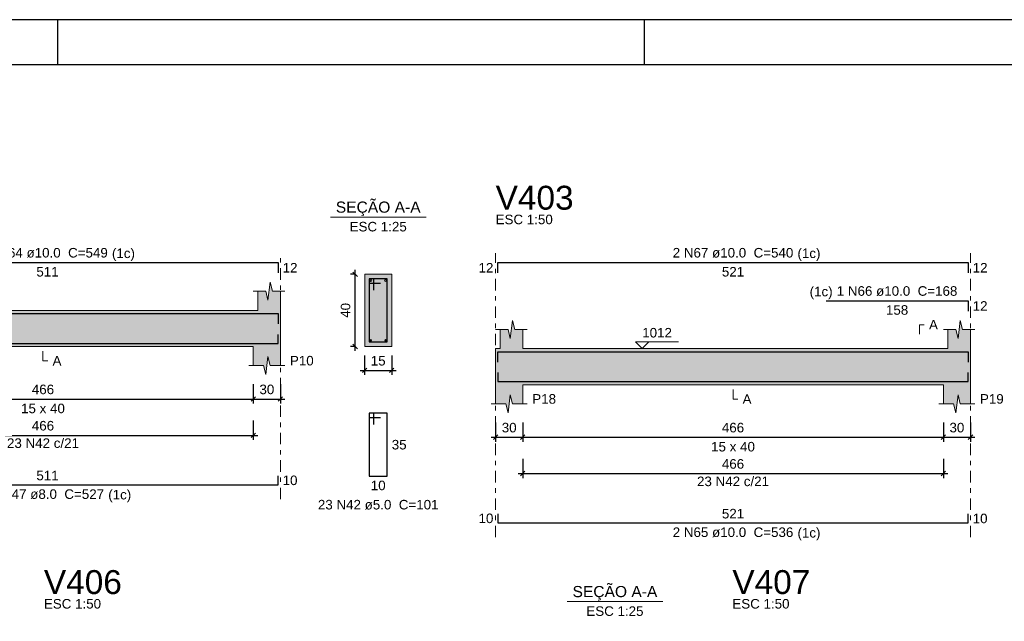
# Model space of a CAD drawing. Header units: millimetres. Extents: x 0 to 84.1, y 0 to 59.4.
# Tile 11 of 16: x 20.3 to 42.1, y 46.1 to 59.4. Entities that reach past the tile are written whole.
import ezdxf

# ---------------------------------------------------------------- set-up
doc = ezdxf.new("R2010")
doc.units = ezdxf.units.MM
doc.header["$MEASUREMENT"] = 0
doc.linetypes.add('DASHDOT', pattern=[2.54, 1.27, -0.635, 0, -0.635])
doc.linetypes.add('NULL', pattern=[0])
doc.layers.get('0').update_dxf_attribs({"lineweight": 18})
for name, color, linetype, lineweight in [('Descrição da armadura', 7, 'Continuous', 0), ('DT-Barras na forma', 2, 'Continuous', 30), ('DT-Barras no corte', 5, 'Continuous', 5), ('DT-Barras rebatidas', 2, 'Continuous', 30), ('DT-Cotas', 9, 'Continuous', 5), ('DT-Forma', 5, 'Continuous', 5), ('DT-Hachura forma vigas', 254, 'Continuous', 5), ('DT-Hachura seção vigas', 254, 'Continuous', 5), ('DT-Pontilhado', 9, 'DASHDOT', 5), ('DT-Textos', 7, 'Continuous', 5), ('DT-Título', 3, 'Continuous', 20), ('Textos armaduras', 7, 'Continuous', 0)]:
    doc.layers.add(name, color=color, linetype=linetype, lineweight=lineweight)
doc.layers.add('SEDUC_MARF', color=1, linetype='Continuous')
doc.layers.add('SEDUC_MARGG', color=7, linetype='Continuous')
doc.styles.add('Arial', font='txt')
doc.dimstyles.new('UM_25.000000', dxfattribs={"dimtxt": 0.18, "dimasz": 0.1, "dimexe": 0.1, "dimexo": 0.2, "dimgap": 0, "dimtad": 1, "dimtih": 1, "dimtoh": 1, "dimdec": 1, "dimlfac": 25, "dimzin": 0, "dimdsep": 46, "dimtxsty": 'Standard', "dimcen": 0.09, "dimdle": 0.1, "dimadec": 1, "dimazin": 2, "dimtfac": 1, "dimtdec": 4, "dimtofl": 0, "dimtmove": 0, "dimatfit": 3, "dimfxl": 1, "dimtolj": 1, "dimarcsym": 0})
doc.dimstyles.new('UM_50.000000', dxfattribs={"dimtxt": 0.18, "dimasz": 0.1, "dimexe": 0.1, "dimexo": 0.2, "dimgap": 0, "dimtad": 1, "dimtih": 1, "dimtoh": 1, "dimdec": 1, "dimlfac": 50, "dimzin": 0, "dimdsep": 46, "dimtxsty": 'Standard', "dimcen": 0.09, "dimdle": 0.1, "dimadec": 1, "dimazin": 2, "dimtfac": 1, "dimtdec": 4, "dimtofl": 0, "dimtmove": 0, "dimatfit": 3, "dimfxl": 1, "dimtolj": 1, "dimarcsym": 0})

# ---------------------------------------------------------------- blocks, each defined once
blk = doc.blocks.new('_Oblique')
at = {"color": 0, "linetype": 'ByBlock', "lineweight": -2}
blk.add_line((-0.5, -0.5), (0.5, 0.5), dxfattribs=at)
blk = doc.blocks.new('*D13')
at = {"layer": 'Defpoints', "color": 0}
for p in [(16.119, 51.522), (25.44, 51.522), (25.44, 50.992)]:
    blk.add_point(p, dxfattribs=at)
at = {"layer": 'DT-Cotas', "color": 0, "lineweight": -2}
for p, q in [((16.119, 51.322), (16.119, 50.892)), ((25.44, 51.322), (25.44, 50.892)), ((16.019, 50.992), (25.54, 50.992))]:
    blk.add_line(p, q, dxfattribs=at)
at = {"layer": 'DT-Cotas', "color": 0, "lineweight": -2, "xscale": 0.1, "yscale": 0.1, "zscale": 0.1, "rotation": 180}
blk.add_blockref('_Oblique', (16.119, 50.992), dxfattribs=at)
at = {"layer": 'DT-Cotas', "color": 0, "lineweight": -2, "xscale": 0.1, "yscale": 0.1, "zscale": 0.1}
blk.add_blockref('_Oblique', (25.44, 50.992), dxfattribs=at)
at = {"layer": 'DT-Cotas', "color": 7, "insert": (20.779, 51.204), "char_height": 0.2118, "attachment_point": 5, "rotation": 0.0057, "style": 'Arial'}
blk.add_mtext('\\A1;466', dxfattribs=at)
blk = doc.blocks.new('*D14')
at = {"layer": 'Defpoints', "color": 0}
for p in [(25.44, 51.522), (26.04, 51.522), (26.04, 50.992)]:
    blk.add_point(p, dxfattribs=at)
at = {"layer": 'DT-Cotas', "color": 0, "lineweight": -2}
for p, q in [((25.44, 51.322), (25.44, 50.892)), ((26.04, 51.322), (26.04, 50.892)), ((25.34, 50.992), (26.14, 50.992))]:
    blk.add_line(p, q, dxfattribs=at)
at = {"layer": 'DT-Cotas', "color": 0, "lineweight": -2, "xscale": 0.1, "yscale": 0.1, "zscale": 0.1, "rotation": 180}
blk.add_blockref('_Oblique', (25.44, 50.992), dxfattribs=at)
at = {"layer": 'DT-Cotas', "color": 0, "lineweight": -2, "xscale": 0.1, "yscale": 0.1, "zscale": 0.1}
blk.add_blockref('_Oblique', (26.04, 50.992), dxfattribs=at)
at = {"layer": 'DT-Cotas', "color": 7, "insert": (25.74, 51.204), "char_height": 0.2118, "attachment_point": 5, "rotation": 0.0057, "style": 'Arial'}
blk.add_mtext('\\A1;30', dxfattribs=at)
blk = doc.blocks.new('*D15')
at = {"layer": 'Defpoints', "color": 0}
for p in [(27.695, 53.757), (27.907, 53.757), (27.907, 52.157)]:
    blk.add_point(p, dxfattribs=at)
at = {"layer": 'DT-Cotas', "color": 0, "lineweight": -2}
for p, q in [((27.707, 53.757), (27.595, 53.757)), ((27.695, 52.057), (27.695, 53.857)), ((27.707, 52.157), (27.595, 52.157))]:
    blk.add_line(p, q, dxfattribs=at)
at = {"layer": 'DT-Cotas', "color": 0, "lineweight": -2, "xscale": 0.1, "yscale": 0.1, "zscale": 0.1}
for p, rotation in [((27.695, 53.757), 90), ((27.695, 52.157), 270)]:
    blk.add_blockref('_Oblique', p, dxfattribs=dict(at, rotation=rotation))
at = {"layer": 'DT-Cotas', "color": 7, "insert": (27.484, 52.957), "char_height": 0.2118, "attachment_point": 5, "rotation": 90, "style": 'Arial'}
blk.add_mtext('\\A1;40', dxfattribs=at)
blk = doc.blocks.new('*D16')
at = {"layer": 'Defpoints', "color": 0}
for p in [(27.907, 52.157), (28.507, 52.157), (28.507, 51.627)]:
    blk.add_point(p, dxfattribs=at)
at = {"layer": 'DT-Cotas', "color": 0, "lineweight": -2}
for p, q in [((27.907, 51.957), (27.907, 51.527)), ((28.507, 51.957), (28.507, 51.527)), ((27.807, 51.627), (28.607, 51.627))]:
    blk.add_line(p, q, dxfattribs=at)
at = {"layer": 'DT-Cotas', "color": 0, "lineweight": -2, "xscale": 0.1, "yscale": 0.1, "zscale": 0.1, "rotation": 180}
blk.add_blockref('_Oblique', (27.907, 51.627), dxfattribs=at)
at = {"layer": 'DT-Cotas', "color": 0, "lineweight": -2, "xscale": 0.1, "yscale": 0.1, "zscale": 0.1}
blk.add_blockref('_Oblique', (28.507, 51.627), dxfattribs=at)
at = {"layer": 'DT-Cotas', "color": 7, "insert": (28.207, 51.839), "char_height": 0.2118, "attachment_point": 5, "rotation": 0.0057, "style": 'Arial'}
blk.add_mtext('\\A1;15', dxfattribs=at)
blk = doc.blocks.new('*D17')
at = {"layer": 'Defpoints', "color": 0}
for p in [(16.119, 50.717), (25.44, 50.717), (25.44, 50.187)]:
    blk.add_point(p, dxfattribs=at)
at = {"layer": 'DT-Cotas', "color": 0, "lineweight": -2}
for p, q in [((16.119, 50.517), (16.119, 50.087)), ((25.44, 50.517), (25.44, 50.087)), ((16.019, 50.187), (25.54, 50.187))]:
    blk.add_line(p, q, dxfattribs=at)
at = {"layer": 'DT-Cotas', "color": 0, "lineweight": -2, "xscale": 0.1, "yscale": 0.1, "zscale": 0.1, "rotation": 180}
blk.add_blockref('_Oblique', (16.119, 50.187), dxfattribs=at)
at = {"layer": 'DT-Cotas', "color": 0, "lineweight": -2, "xscale": 0.1, "yscale": 0.1, "zscale": 0.1}
blk.add_blockref('_Oblique', (25.44, 50.187), dxfattribs=at)
at = {"layer": 'DT-Cotas', "color": 7, "insert": (20.779, 50.399), "char_height": 0.2118, "attachment_point": 5, "rotation": 0.0057, "style": 'Arial'}
blk.add_mtext('\\A1;466', dxfattribs=at)
blk = doc.blocks.new('*D18')
at = {"layer": 'Defpoints', "color": 0}
for p in [(30.809, 50.674), (31.409, 50.674), (31.409, 50.145)]:
    blk.add_point(p, dxfattribs=at)
at = {"layer": 'DT-Cotas', "color": 0, "lineweight": -2}
for p, q in [((30.809, 50.474), (30.809, 50.045)), ((31.409, 50.474), (31.409, 50.045)), ((30.709, 50.145), (31.509, 50.145))]:
    blk.add_line(p, q, dxfattribs=at)
at = {"layer": 'DT-Cotas', "color": 0, "lineweight": -2, "xscale": 0.1, "yscale": 0.1, "zscale": 0.1, "rotation": 180}
blk.add_blockref('_Oblique', (30.809, 50.145), dxfattribs=at)
at = {"layer": 'DT-Cotas', "color": 0, "lineweight": -2, "xscale": 0.1, "yscale": 0.1, "zscale": 0.1}
blk.add_blockref('_Oblique', (31.409, 50.145), dxfattribs=at)
at = {"layer": 'DT-Cotas', "color": 7, "insert": (31.109, 50.357), "char_height": 0.2118, "attachment_point": 5, "rotation": 0.0057, "style": 'Arial'}
blk.add_mtext('\\A1;30', dxfattribs=at)
blk = doc.blocks.new('*D19')
at = {"layer": 'Defpoints', "color": 0}
for p in [(31.409, 50.674), (40.73, 50.674), (40.73, 50.145)]:
    blk.add_point(p, dxfattribs=at)
at = {"layer": 'DT-Cotas', "color": 0, "lineweight": -2}
for p, q in [((31.409, 50.474), (31.409, 50.045)), ((40.73, 50.474), (40.73, 50.045)), ((31.309, 50.145), (40.83, 50.145))]:
    blk.add_line(p, q, dxfattribs=at)
at = {"layer": 'DT-Cotas', "color": 0, "lineweight": -2, "xscale": 0.1, "yscale": 0.1, "zscale": 0.1, "rotation": 180}
blk.add_blockref('_Oblique', (31.409, 50.145), dxfattribs=at)
at = {"layer": 'DT-Cotas', "color": 0, "lineweight": -2, "xscale": 0.1, "yscale": 0.1, "zscale": 0.1}
blk.add_blockref('_Oblique', (40.73, 50.145), dxfattribs=at)
at = {"layer": 'DT-Cotas', "color": 7, "insert": (36.069, 50.357), "char_height": 0.2118, "attachment_point": 5, "rotation": 0.0057, "style": 'Arial'}
blk.add_mtext('\\A1;466', dxfattribs=at)
blk = doc.blocks.new('*D20')
at = {"layer": 'Defpoints', "color": 0}
for p in [(40.73, 50.674), (41.33, 50.674), (41.33, 50.145)]:
    blk.add_point(p, dxfattribs=at)
at = {"layer": 'DT-Cotas', "color": 0, "lineweight": -2}
for p, q in [((40.73, 50.474), (40.73, 50.045)), ((41.33, 50.474), (41.33, 50.045)), ((40.63, 50.145), (41.43, 50.145))]:
    blk.add_line(p, q, dxfattribs=at)
at = {"layer": 'DT-Cotas', "color": 0, "lineweight": -2, "xscale": 0.1, "yscale": 0.1, "zscale": 0.1, "rotation": 180}
blk.add_blockref('_Oblique', (40.73, 50.145), dxfattribs=at)
at = {"layer": 'DT-Cotas', "color": 0, "lineweight": -2, "xscale": 0.1, "yscale": 0.1, "zscale": 0.1}
blk.add_blockref('_Oblique', (41.33, 50.145), dxfattribs=at)
at = {"layer": 'DT-Cotas', "color": 7, "insert": (41.03, 50.357), "char_height": 0.2118, "attachment_point": 5, "rotation": 0.0057, "style": 'Arial'}
blk.add_mtext('\\A1;30', dxfattribs=at)
blk = doc.blocks.new('*D23')
at = {"layer": 'Defpoints', "color": 0}
for p in [(31.409, 49.87), (40.73, 49.87), (40.73, 49.34)]:
    blk.add_point(p, dxfattribs=at)
at = {"layer": 'DT-Cotas', "color": 0, "lineweight": -2}
for p, q in [((31.409, 49.67), (31.409, 49.24)), ((40.73, 49.67), (40.73, 49.24)), ((31.309, 49.34), (40.83, 49.34))]:
    blk.add_line(p, q, dxfattribs=at)
at = {"layer": 'DT-Cotas', "color": 0, "lineweight": -2, "xscale": 0.1, "yscale": 0.1, "zscale": 0.1, "rotation": 180}
blk.add_blockref('_Oblique', (31.409, 49.34), dxfattribs=at)
at = {"layer": 'DT-Cotas', "color": 0, "lineweight": -2, "xscale": 0.1, "yscale": 0.1, "zscale": 0.1}
blk.add_blockref('_Oblique', (40.73, 49.34), dxfattribs=at)
at = {"layer": 'DT-Cotas', "color": 7, "insert": (36.069, 49.552), "char_height": 0.2118, "attachment_point": 5, "rotation": 0.0057, "style": 'Arial'}
blk.add_mtext('\\A1;466', dxfattribs=at)

msp = doc.modelspace()

# ---------------------------------------------------------------- hatches: boundary and pattern name
at = {"layer": 'DT-Hachura forma vigas', "linetype": 'Continuous'}
for points in [[(26.0395, 51.7334), (26.0395, 52.157), (26.0395, 52.957), (26.0395, 53.3806), (25.8645, 53.3806), (25.8145, 53.5806), (25.7645, 53.1806), (25.7145, 53.3806), (25.5395, 53.3806), (25.5395, 52.957), (16.1189, 52.957), (16.1189, 53.3806), (15.9939, 53.3806), (15.9439, 53.5806), (15.8939, 53.1806), (15.8439, 53.3806), (15.7189, 53.3806), (15.7189, 52.957), (15.7189, 52.157), (15.7189, 51.7334), (15.8439, 51.7334), (15.8939, 51.5334), (15.9439, 51.9334), (15.9939, 51.7334), (16.1189, 51.7334), (16.1189, 52.157), (25.4395, 52.157), (25.4395, 51.7334), (25.6645, 51.7334), (25.7145, 51.5334), (25.7645, 51.9334), (25.8145, 51.7334), (26.0395, 51.7334)], [(41.3298, 50.8862), (41.3298, 51.3098), (41.3298, 52.1098), (41.3298, 52.5334), (41.1548, 52.5334), (41.1048, 52.7334), (41.0548, 52.3334), (41.0048, 52.5334), (40.8298, 52.5334), (40.8298, 52.1098), (31.4092, 52.1098), (31.4092, 52.5334), (31.2342, 52.5334), (31.1842, 52.7334), (31.1342, 52.3334), (31.0842, 52.5334), (30.9092, 52.5334), (30.9092, 52.1098), (30.8092, 52.1098), (30.8092, 51.3098), (30.8092, 50.8862), (31.0342, 50.8862), (31.0842, 50.6862), (31.1342, 51.0862), (31.1842, 50.8862), (31.4092, 50.8862), (31.4092, 51.3098), (40.7298, 51.3098), (40.7298, 50.8862), (40.9548, 50.8862), (41.0048, 50.6862), (41.0548, 51.0862), (41.1048, 50.8862), (41.3298, 50.8862)]]:
    msp.add_hatch(color=254, dxfattribs=at).paths.add_polyline_path(points)
at = {"layer": 'DT-Hachura seção vigas', "linetype": 'Continuous'}
msp.add_hatch(color=254, dxfattribs=at).paths.add_polyline_path([(27.9071, 52.157), (27.9071, 52.157), (28.5071, 52.157), (28.5071, 53.757), (27.9071, 53.757), (27.9071, 52.157)])

# ---------------------------------------------------------------- linework, layer by layer
at = {"layer": 'DT-Barras na forma'}
for p, q in [((28.1071, 53.657), (28.0071, 53.657)), ((28.0071, 53.657), (28.0071, 52.257)), ((28.4071, 53.657), (28.0071, 53.657)), ((28.0071, 53.657), (28.0071, 53.557)), ((28.0071, 53.557), (28.2571, 53.557)), ((28.1071, 53.407), (28.1071, 53.657)), ((28.4071, 52.257), (28.4071, 53.657)), ((28.0071, 52.257), (28.4071, 52.257))]:
    msp.add_line(p, q, dxfattribs=at)
for points in [[(15.7689, 52.2696), (15.7689, 52.887), (25.9895, 52.887), (25.9895, 52.657)], [(15.7689, 52.425), (15.7689, 52.225), (25.9895, 52.225), (25.9895, 52.425)], [(30.8592, 51.8098), (30.8592, 52.0398), (41.2798, 52.0398), (41.2798, 51.8098)], [(38.1298, 52.0398), (41.2798, 52.0398), (41.2798, 51.8098)], [(30.8592, 51.5798), (30.8592, 51.3798), (41.2798, 51.3798), (41.2798, 51.5798)]]:
    msp.add_lwpolyline(points, dxfattribs=at)
at = {"layer": 'DT-Barras no corte'}
for centre, radius in [((28.0471, 53.617), 0.02), ((28.3671, 53.617), 0.02), ((28.0431, 52.293), 0.016), ((28.3711, 52.293), 0.016)]:
    msp.add_circle(centre, radius, dxfattribs=at)
at = {"layer": 'DT-Barras rebatidas'}
for points in [[(15.7689, 53.3992), (15.7689, 54.0166), (25.9895, 54.0166), (25.9895, 53.7866)], [(30.8592, 53.7866), (30.8592, 54.0166), (41.2798, 54.0166), (41.2798, 53.7866)], [(38.1298, 53.1694), (41.2798, 53.1694), (41.2798, 52.9394)], [(28.1071, 50.4303), (28.1071, 50.6803), (28.0071, 50.6803), (28.0071, 49.2803), (28.4071, 49.2803), (28.4071, 50.6803), (28.0071, 50.6803), (28.0071, 50.5803), (28.2571, 50.5803)], [(15.7689, 49.2903), (15.7689, 49.0903), (25.9895, 49.0903), (25.9895, 49.2903)], [(30.8592, 48.4451), (30.8592, 48.2451), (41.2798, 48.2451), (41.2798, 48.4451)]]:
    msp.add_lwpolyline(points, dxfattribs=at)
at = {"layer": 'DT-Forma'}
for p, q in [((28.5071, 53.757), (27.9071, 53.757)), ((27.9071, 53.757), (27.9071, 52.157)), ((28.5071, 52.157), (28.5071, 53.757)), ((25.7645, 53.1806), (25.8145, 53.5806)), ((25.8145, 53.5806), (25.8645, 53.3806)), ((25.4395, 53.3806), (25.7145, 53.3806)), ((25.5395, 52.957), (25.5395, 53.3806)), ((25.7145, 53.3806), (25.7645, 53.1806)), ((25.8645, 53.3806), (26.1395, 53.3806)), ((26.0395, 53.3806), (26.0395, 52.957)), ((16.1189, 52.957), (25.5395, 52.957)), ((31.1342, 52.3334), (31.1842, 52.7334)), ((31.1842, 52.7334), (31.2342, 52.5334)), ((41.0548, 52.3334), (41.1048, 52.7334)), ((41.1048, 52.7334), (41.1548, 52.5334)), ((30.8092, 52.5334), (31.0842, 52.5334)), ((30.9092, 52.1098), (30.9092, 52.5334)), ((31.0842, 52.5334), (31.1342, 52.3334)), ((31.2342, 52.5334), (31.5092, 52.5334)), ((31.4092, 52.5334), (31.4092, 52.1098)), ((40.7298, 52.5334), (41.0048, 52.5334)), ((40.8298, 52.1098), (40.8298, 52.5334)), ((41.0048, 52.5334), (41.0548, 52.3334)), ((41.1548, 52.5334), (41.4298, 52.5334)), ((41.3298, 52.5334), (41.3298, 52.1098)), ((16.1189, 52.157), (25.4395, 52.157)), ((25.4395, 52.157), (25.4395, 51.7334)), ((26.0395, 51.7334), (26.0395, 52.157)), ((27.9071, 52.157), (28.5071, 52.157)), ((25.7145, 51.5334), (25.7645, 51.9334)), ((25.7645, 51.9334), (25.8145, 51.7334)), ((30.8092, 52.1098), (30.9092, 52.1098)), ((31.4092, 52.1098), (40.8298, 52.1098)), ((25.3395, 51.7334), (25.6645, 51.7334)), ((25.6645, 51.7334), (25.7145, 51.5334)), ((25.8145, 51.7334), (26.1395, 51.7334)), ((30.8092, 51.3098), (30.8092, 50.8862)), ((31.4092, 50.8862), (31.4092, 51.3098)), ((31.4092, 51.3098), (40.7298, 51.3098)), ((40.7298, 51.3098), (40.7298, 50.8862)), ((41.3298, 50.8862), (41.3298, 51.3098)), ((31.0842, 50.6862), (31.1342, 51.0862)), ((31.1342, 51.0862), (31.1842, 50.8862)), ((41.0048, 50.6862), (41.0548, 51.0862)), ((41.0548, 51.0862), (41.1048, 50.8862)), ((30.7092, 50.8862), (31.0342, 50.8862)), ((31.0342, 50.8862), (31.0842, 50.6862)), ((31.1842, 50.8862), (31.5092, 50.8862)), ((40.6298, 50.8862), (40.9548, 50.8862)), ((40.9548, 50.8862), (41.0048, 50.6862)), ((41.1048, 50.8862), (41.4298, 50.8862))]:
    msp.add_line(p, q, dxfattribs=at)
at = {"layer": 'DT-Forma', "linetype": 'Continuous'}
for p, q in [((26.0395, 52.957), (26.0395, 52.157)), ((30.8092, 51.3098), (30.8092, 52.1098)), ((41.3298, 52.1098), (41.3298, 51.3098))]:
    msp.add_line(p, q, dxfattribs=at)
at = {"layer": 'DT-Pontilhado', "ltscale": 0.2}
for p, q in [((26.0395, 48.7726), (26.0395, 54.2284)), ((30.8092, 47.9274), (30.8092, 54.2284)), ((41.3298, 47.9274), (41.3298, 54.2284))]:
    msp.add_line(p, q, dxfattribs=at)
at = {"layer": 'DT-Textos'}
for p, q in [((27.1481, 55.0219), (29.2661, 55.0219)), ((32.3936, 46.5007), (34.5116, 46.5007))]:
    msp.add_line(p, q, dxfattribs=at)
for points in [[(40.2003, 52.4275), (40.2003, 52.6393), (40.3062, 52.6393)], [(34.2053, 52.258), (34.0571, 52.1098), (33.9088, 52.258), (34.8619, 52.258)], [(20.7792, 52.0511), (20.7792, 51.8393), (20.8851, 51.8393)], [(36.0695, 51.2039), (36.0695, 50.9921), (36.1754, 50.9921)]]:
    msp.add_lwpolyline(points, dxfattribs=at)
at = {"layer": 'SEDUC_MARF'}
for p, q in [((21.1, 59.4), (21.1, 58.4)), ((34.1, 59.4), (34.1, 58.4))]:
    msp.add_line(p, q, dxfattribs=at)
msp.add_lwpolyline([(84.1, 59.4), (0, 59.4), (0, 0), (84.1, 0)], close=True, dxfattribs=at)
at = {"layer": 'SEDUC_MARGG'}
msp.add_lwpolyline([(2.5, 1), (83.1, 1), (83.1, 58.4), (2.5, 58.4)], close=True, dxfattribs=at)

# ---------------------------------------------------------------- texts
at = {"layer": 'Descrição da armadura', "linetype": 'NULL', "char_height": 0.2118, "attachment_point": 8, "line_spacing_factor": 0.9, "style": 'Arial'}
for s, insert, width in [('2 N64 ø10.0  C=549', (20.8791, 54.1229), 5.239541), ('2 N67 ø10.0  C=540', (36.0693, 54.1229), 5.239541), ('1 N66 ø10.0  C=168', (39.7043, 53.2749), 5.239541), ('23 N42 c/21', (20.7792, 49.9055), 3.127695), ('23 N42 c/21', (36.0695, 49.0583), 3.127695), ('2 N47 ø8.0  C=527', (20.8791, 48.7729), 4.916973), ('23 N42 ø5.0  C=101', (28.2071, 48.5389), 5.239541), ('2 N65 ø10.0  C=536', (36.0693, 47.9279), 5.239541)]:
    msp.add_mtext(s, dxfattribs=dict(at, insert=insert, width=width))
at = {"layer": 'DT-Textos', "linetype": 'NULL', "line_spacing_factor": 0.798, "style": 'Arial'}
for s, insert, char_height, width, attachment_point in [('SEÇÃO A-A', (28.2071, 55.046), 0.2471, 3.812061, 8), ('ESC 1:25', (28.2071, 54.7039), 0.2118, 2.482559, 8), ('ESC 1:50', (30.8093, 54.8639), 0.2118, 2.482559, 7), ('(1c)', (22.3071, 54.053), 0.2118, 0.998857, 7), ('(1c)', (37.4973, 54.053), 0.2118, 0.998857, 7), ('(1c)', (38.2763, 53.205), 0.2118, 0.998857, 9), ('A', (40.4123, 52.5339), 0.2118, 0.386855, 7), ('1012', (34.0573, 52.3529), 0.2118, 1.290273, 7), ('A', (20.9911, 51.7339), 0.2118, 0.386855, 7), ('P10', (26.2511, 51.7339), 0.2118, 1.031992, 7), ('P18', (31.6213, 50.8859), 0.2118, 1.031992, 7), ('A', (36.2813, 50.8859), 0.2118, 0.386855, 7), ('P19', (41.5413, 50.8859), 0.2118, 1.031992, 7), ('15 x 40', (20.7791, 50.6749), 0.2118, 1.902559, 8), ('15 x 40', (36.0693, 49.8269), 0.2118, 1.902559, 8), ('(1c)', (22.2251, 48.703), 0.2118, 0.998857, 7), ('(1c)', (37.4973, 47.858), 0.2118, 0.998857, 7), ('SEÇÃO A-A', (33.4526, 46.5248), 0.2471, 3.812061, 8), ('ESC 1:50', (20.7996, 46.3447), 0.2118, 2.482559, 7), ('ESC 1:50', (36.0548, 46.3447), 0.2118, 2.482559, 7), ('ESC 1:25', (33.4526, 46.1827), 0.2118, 2.482559, 8)]:
    msp.add_mtext(s, dxfattribs=dict(at, insert=insert, char_height=char_height, width=width, attachment_point=attachment_point))
at = {"layer": 'DT-Título', "linetype": 'NULL', "char_height": 0.5295, "width": 3.456465, "attachment_point": 7, "line_spacing_factor": 0.798, "style": 'Arial'}
for s, insert in [('V403', (30.8093, 55.1817)), ('V406', (20.7996, 46.6625)), ('V407', (36.0548, 46.6625))]:
    msp.add_mtext(s, dxfattribs=dict(at, insert=insert))
at = {"layer": 'Textos armaduras', "linetype": 'NULL', "char_height": 0.2118, "line_spacing_factor": 0.9, "style": 'Arial'}
for s, insert, width, attachment_point in [('511', (20.8792, 53.9193), 1.367705, 2), ('12', (26.0895, 54.0075), 1.045137, 1), ('12', (30.7592, 53.7957), 1.045137, 9), ('521', (36.0695, 53.9193), 1.367705, 2), ('12', (41.3798, 54.0075), 1.045137, 1), ('158', (39.7048, 53.0721), 1.367705, 2), ('12', (41.3798, 53.1603), 1.045137, 1), ('35', (28.5071, 50.0862), 1.045137, 1), ('511', (20.8792, 49.1876), 1.367705, 8), ('10', (26.0895, 49.2962), 1.045137, 1), ('10', (28.2071, 49.183), 1.045137, 2), ('10', (30.7592, 48.2392), 1.045137, 9), ('521', (36.0695, 48.3424), 1.367705, 8), ('10', (41.3798, 48.451), 1.045137, 1)]:
    msp.add_mtext(s, dxfattribs=dict(at, insert=insert, width=width, attachment_point=attachment_point))

# ---------------------------------------------------------------- dimensions: what is measured, and where the dimension line sits
at = {"layer": 'DT-Cotas'}
dim = msp.add_linear_dim(base=(27.6953, 53.757), p1=(27.9071, 52.157), p2=(27.9071, 53.757), angle=90, dimstyle='UM_25.000000', override={"dimtxt": 0.2118, "dimasz": 0.1, "dimexe": 0.1, "dimexo": 0.2, "dimtad": 1, "dimtih": 0, "dimtoh": 0, "dimdec": 1, "dimlfac": 25, "dimzin": 8, "dimtxsty": 'Arial', "dimblk": 'Oblique', "dimblk1": 'Oblique', "dimblk2": 'Oblique', "dimsah": 1, "dimdle": 0.1, "dimse1": 0, "dimse2": 0, "dimclrt": 7, "dimadec": 1, "dimazin": 3, "dimtmove": 2, "dimldrblk": 'Oblique'}, dxfattribs=at)
dim.commit()
dim.dimension.update_dxf_attribs({"geometry": '*D15', "text_midpoint": (27.4835, 52.957), "dimtype": 160, "text_rotation": 90})
for base, p1, p2, dimstyle, override, picture, middle in [((28.5071, 51.6275), (27.9071, 52.157), (28.5071, 52.157), 'UM_25.000000', {"dimtxt": 0.2118, "dimasz": 0.1, "dimexe": 0.1, "dimexo": 0.2, "dimtad": 1, "dimtih": 0, "dimtoh": 0, "dimdec": 1, "dimlfac": 25, "dimzin": 8, "dimtxsty": 'Arial', "dimblk": 'Oblique', "dimblk1": 'Oblique', "dimblk2": 'Oblique', "dimsah": 1, "dimdle": 0.1, "dimse1": 0, "dimse2": 0, "dimclrt": 7, "dimadec": 1, "dimazin": 3, "dimtmove": 2, "dimldrblk": 'Oblique'}, '*D16', (28.2071, 51.8393)), ((25.4395, 50.9921), (16.1189, 51.5216), (25.4395, 51.5216), 'UM_50.000000', {"dimtxt": 0.2118, "dimasz": 0.1, "dimexe": 0.1, "dimexo": 0.2, "dimtad": 1, "dimtih": 0, "dimtoh": 0, "dimdec": 1, "dimlfac": 50, "dimzin": 8, "dimtxsty": 'Arial', "dimblk": 'Oblique', "dimblk1": 'Oblique', "dimblk2": 'Oblique', "dimsah": 1, "dimdle": 0.1, "dimse1": 0, "dimse2": 0, "dimclrt": 7, "dimadec": 1, "dimazin": 3, "dimtmove": 2, "dimldrblk": 'Oblique'}, '*D13', (20.7792, 51.2039)), ((26.0395, 50.9921), (25.4395, 51.5216), (26.0395, 51.5216), 'UM_50.000000', {"dimtxt": 0.2118, "dimasz": 0.1, "dimexe": 0.1, "dimexo": 0.2, "dimtad": 1, "dimtih": 0, "dimtoh": 0, "dimdec": 1, "dimlfac": 50, "dimzin": 8, "dimtxsty": 'Arial', "dimblk": 'Oblique', "dimblk1": 'Oblique', "dimblk2": 'Oblique', "dimsah": 1, "dimdle": 0.1, "dimse1": 0, "dimse2": 0, "dimclrt": 7, "dimadec": 1, "dimazin": 3, "dimtmove": 2, "dimldrblk": 'Oblique'}, '*D14', (25.7395, 51.2039)), ((25.4395, 50.1872), (16.1189, 50.7167), (25.4395, 50.7167), 'UM_50.000000', {"dimtxt": 0.2118, "dimasz": 0.1, "dimexe": 0.1, "dimexo": 0.2, "dimtad": 1, "dimtih": 0, "dimtoh": 0, "dimdec": 1, "dimlfac": 50, "dimzin": 8, "dimtxsty": 'Arial', "dimblk": 'Oblique', "dimblk1": 'Oblique', "dimblk2": 'Oblique', "dimsah": 1, "dimdle": 0.1, "dimse1": 0, "dimse2": 0, "dimclrt": 7, "dimadec": 1, "dimazin": 3, "dimtmove": 2, "dimldrblk": 'Oblique'}, '*D17', (20.7792, 50.399)), ((31.4092, 50.1449), (30.8092, 50.6744), (31.4092, 50.6744), 'UM_50.000000', {"dimtxt": 0.2118, "dimasz": 0.1, "dimexe": 0.1, "dimexo": 0.2, "dimtad": 1, "dimtih": 0, "dimtoh": 0, "dimdec": 1, "dimlfac": 50, "dimzin": 8, "dimtxsty": 'Arial', "dimblk": 'Oblique', "dimblk1": 'Oblique', "dimblk2": 'Oblique', "dimsah": 1, "dimdle": 0.1, "dimse1": 0, "dimse2": 0, "dimclrt": 7, "dimadec": 1, "dimazin": 3, "dimtmove": 2, "dimldrblk": 'Oblique'}, '*D18', (31.1092, 50.3567)), ((40.7298, 50.1449), (31.4092, 50.6744), (40.7298, 50.6744), 'UM_50.000000', {"dimtxt": 0.2118, "dimasz": 0.1, "dimexe": 0.1, "dimexo": 0.2, "dimtad": 1, "dimtih": 0, "dimtoh": 0, "dimdec": 1, "dimlfac": 50, "dimzin": 8, "dimtxsty": 'Arial', "dimblk": 'Oblique', "dimblk1": 'Oblique', "dimblk2": 'Oblique', "dimsah": 1, "dimdle": 0.1, "dimse1": 0, "dimse2": 0, "dimclrt": 7, "dimadec": 1, "dimazin": 3, "dimtmove": 2, "dimldrblk": 'Oblique'}, '*D19', (36.0695, 50.3567)), ((41.3298, 50.1449), (40.7298, 50.6744), (41.3298, 50.6744), 'UM_50.000000', {"dimtxt": 0.2118, "dimasz": 0.1, "dimexe": 0.1, "dimexo": 0.2, "dimtad": 1, "dimtih": 0, "dimtoh": 0, "dimdec": 1, "dimlfac": 50, "dimzin": 8, "dimtxsty": 'Arial', "dimblk": 'Oblique', "dimblk1": 'Oblique', "dimblk2": 'Oblique', "dimsah": 1, "dimdle": 0.1, "dimse1": 0, "dimse2": 0, "dimclrt": 7, "dimadec": 1, "dimazin": 3, "dimtmove": 2, "dimldrblk": 'Oblique'}, '*D20', (41.0298, 50.3567)), ((40.7298, 49.34), (31.4092, 49.8695), (40.7298, 49.8695), 'UM_50.000000', {"dimtxt": 0.2118, "dimasz": 0.1, "dimexe": 0.1, "dimexo": 0.2, "dimtad": 1, "dimtih": 0, "dimtoh": 0, "dimdec": 1, "dimlfac": 50, "dimzin": 8, "dimtxsty": 'Arial', "dimblk": 'Oblique', "dimblk1": 'Oblique', "dimblk2": 'Oblique', "dimsah": 1, "dimdle": 0.1, "dimse1": 0, "dimse2": 0, "dimclrt": 7, "dimadec": 1, "dimazin": 3, "dimtmove": 2, "dimldrblk": 'Oblique'}, '*D23', (36.0695, 49.5518))]:
    dim = msp.add_linear_dim(base=base, p1=p1, p2=p2, dimstyle=dimstyle, override=override, dxfattribs=at)
    dim.commit()
    dim.dimension.update_dxf_attribs({"geometry": picture, "text_midpoint": middle, "dimtype": 160, "text_rotation": 0.00573})

doc.saveas('drawing.dxf')
